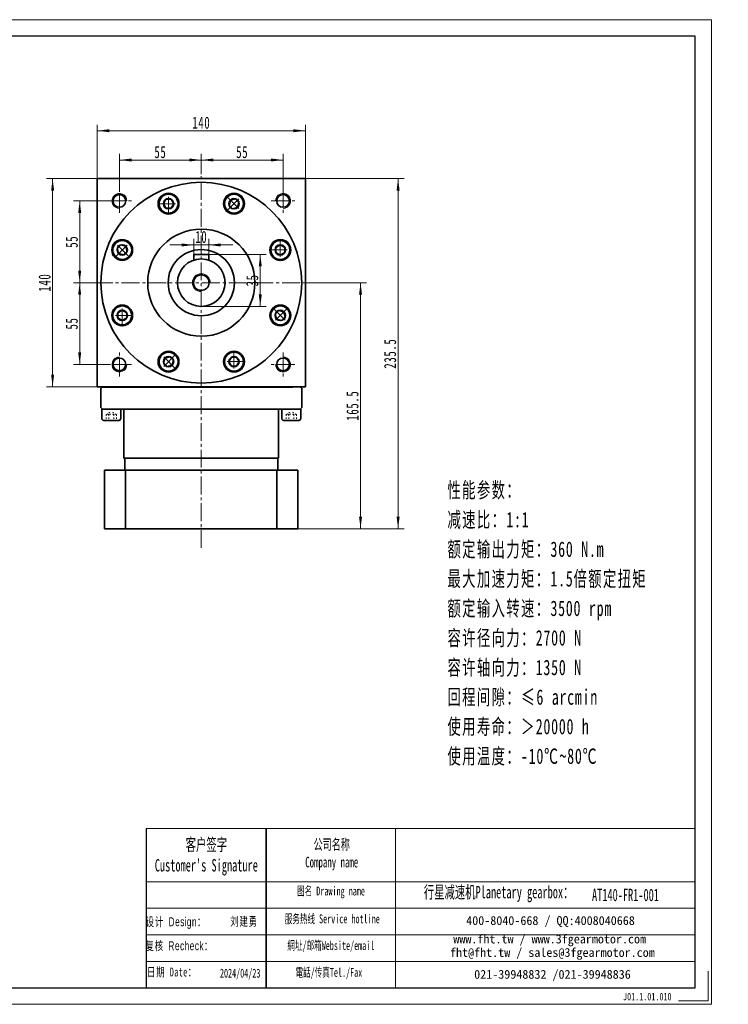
# Model space of a CAD drawing. Header units: millimetres. Extents: x 1604 to 2557, y 253 to 915.
# Tile 3 of 3: x 2081 to 2557, y 253 to 915. Entities that reach past the tile are written whole.
import ezdxf

# ---------------------------------------------------------------- set-up
doc = ezdxf.new("R2010")
doc.units = ezdxf.units.MM
doc.set_wipeout_variables(frame=1)
doc.linetypes.add('点画线', pattern=[18, 12, -2, 2, -2])
doc.linetypes.add('虚线', pattern=[2, 1, -1])
doc.layers.get('0').update_dxf_attribs({"lineweight": 35})
doc.layers.add('6文字层', color=3, linetype='Continuous')
doc.layers.add('7标注层', color=4, linetype='Continuous')
for name, color, linetype, lineweight in [('SLD-0', 7, 'Continuous', 18), ('中心线层', 1, '点画线', 18), ('图框_外框线', 7, 'Continuous', 18), ('尺寸线层', 3, 'Continuous', 18), ('粗实线', 7, 'Continuous', 50), ('粗实线层', 7, 'Continuous', 35), ('虚线层', 6, '虚线', 18)]:
    doc.layers.add(name, color=color, linetype=linetype, lineweight=lineweight)
doc.styles.add('SLDTEXTSTYLE4', font='txt', dxfattribs={"width": 0.611111})
doc.styles.add('标准', font='txt', dxfattribs={"width": 0.667})
doc.styles.add('样式 1', font='txt', dxfattribs={"width": 0.8})
doc.dimstyles.new('a4-1-1.5', dxfattribs={"dimtxt": 4.5, "dimasz": 4.5, "dimexe": 2.25, "dimexo": 0, "dimgap": 0.75, "dimtad": 1, "dimdec": 3, "dimdsep": 46, "dimtxsty": '标准', "dimblk": '_CAXARROW', "dimcen": 0, "dimdle": 9, "dimazin": 2, "dimtfac": 0.707107, "dimtdec": 3, "dimtix": 1, "dimtmove": 2, "dimatfit": 3, "dimfxl": 0, "dimfrac": 2, "dimtolj": 1, "dimarcsym": 0})

# ---------------------------------------------------------------- blocks, each defined once
blk = doc.blocks.new('*X13')
at = {"layer": '尺寸线层', "linetype": 'Continuous'}
for points in [[(2132.82, 840.62), (2140.92, 841.63), (2140.92, 839.6)], [(2272.82, 840.62), (2264.72, 841.63), (2264.72, 839.6)]]:
    blk.add_hatch(color=0, dxfattribs=at).paths.add_polyline_path(points, flags=0)
at = {"layer": '尺寸线层', "color": 0, "linetype": 'Continuous'}
for p, q in [((2132.82, 808.42), (2132.82, 844.67)), ((2272.82, 808.42), (2272.82, 844.67)), ((2132.82, 840.62), (2272.82, 840.62))]:
    blk.add_line(p, q, dxfattribs=at)
at = {"layer": '尺寸线层', "color": 0, "insert": (2202.82, 845.97), "char_height": 8.1, "width": 21.529, "attachment_point": 5, "line_spacing_factor": 1.15057, "style": '标准'}
blk.add_mtext('\\T1.1;140', dxfattribs=at)
blk = doc.blocks.new('_CAXARROW')
blk.add_hatch(color=0).paths.add_polyline_path([(0, 0), (-1, 0.125), (-1, -0.125)], flags=0)
blk = doc.blocks.new('*X14')
at = {"layer": '尺寸线层', "linetype": 'Continuous'}
for points in [[(2147.82, 820.93), (2155.92, 819.92), (2155.92, 821.94)], [(2202.82, 820.93), (2194.72, 819.92), (2194.72, 821.94)]]:
    blk.add_hatch(color=0, dxfattribs=at).paths.add_polyline_path(points, flags=0)
at = {"layer": '尺寸线层', "color": 0, "linetype": 'Continuous'}
for p, q in [((2147.82, 801.42), (2147.82, 824.98)), ((2202.82, 811.42), (2202.82, 824.98)), ((2202.82, 820.93), (2147.82, 820.93))]:
    blk.add_line(p, q, dxfattribs=at)
at = {"layer": '尺寸线层', "color": 0, "insert": (2175.32, 826.2), "char_height": 8.1, "width": 16.2, "attachment_point": 5, "line_spacing_factor": 1.15057, "style": '标准'}
blk.add_mtext('\\T1.1;55', dxfattribs=at)
blk = doc.blocks.new('*X15')
at = {"layer": '尺寸线层', "linetype": 'Continuous'}
for points in [[(2202.82, 820.93), (2210.92, 821.94), (2210.92, 819.92)], [(2257.82, 820.93), (2249.72, 821.94), (2249.72, 819.92)]]:
    blk.add_hatch(color=0, dxfattribs=at).paths.add_polyline_path(points, flags=0)
at = {"layer": '尺寸线层', "color": 0, "linetype": 'Continuous'}
for p, q in [((2202.82, 811.42), (2202.82, 824.98)), ((2257.82, 801.42), (2257.82, 824.98)), ((2202.82, 820.93), (2257.82, 820.93))]:
    blk.add_line(p, q, dxfattribs=at)
at = {"layer": '尺寸线层', "color": 0, "insert": (2230.32, 826.2), "char_height": 8.1, "width": 16.2, "attachment_point": 5, "line_spacing_factor": 1.15057, "style": '标准'}
blk.add_mtext('\\T1.1;55', dxfattribs=at)
blk = doc.blocks.new('*X16')
at = {"layer": '尺寸线层', "linetype": 'Continuous'}
for points in [[(2121.08, 793.42), (2120.07, 785.32), (2122.09, 785.32)], [(2121.08, 738.42), (2120.07, 746.52), (2122.09, 746.52)]]:
    blk.add_hatch(color=0, dxfattribs=at).paths.add_polyline_path(points, flags=0)
at = {"layer": '尺寸线层', "color": 0, "linetype": 'Continuous'}
for p, q in [((2139.82, 793.42), (2117.03, 793.42)), ((2121.08, 738.42), (2121.08, 793.42)), ((2131.26, 738.42), (2117.03, 738.42))]:
    blk.add_line(p, q, dxfattribs=at)
at = {"layer": '尺寸线层', "color": 0, "insert": (2115.81, 765.92), "char_height": 8.1, "width": 16.2, "attachment_point": 5, "rotation": 90, "line_spacing_factor": 1.15057, "style": '标准'}
blk.add_mtext('\\T1.1;55', dxfattribs=at)
blk = doc.blocks.new('*X17')
at = {"layer": '尺寸线层', "linetype": 'Continuous'}
for points in [[(2121.08, 738.42), (2122.09, 730.32), (2120.07, 730.32)], [(2121.08, 683.42), (2122.09, 691.52), (2120.07, 691.52)]]:
    blk.add_hatch(color=0, dxfattribs=at).paths.add_polyline_path(points, flags=0)
at = {"layer": '尺寸线层', "color": 0, "linetype": 'Continuous'}
for p, q in [((2131.26, 738.42), (2117.03, 738.42)), ((2121.08, 738.42), (2121.08, 683.42)), ((2139.82, 683.42), (2117.03, 683.42))]:
    blk.add_line(p, q, dxfattribs=at)
at = {"layer": '尺寸线层', "color": 0, "insert": (2115.81, 710.92), "char_height": 8.1, "width": 16.2, "attachment_point": 5, "rotation": 90, "line_spacing_factor": 1.15057, "style": '标准'}
blk.add_mtext('\\T1.1;55', dxfattribs=at)
blk = doc.blocks.new('*X18')
at = {"layer": '尺寸线层', "linetype": 'Continuous'}
for points in [[(2102.89, 808.42), (2103.9, 800.32), (2101.88, 800.32)], [(2102.89, 668.42), (2103.9, 676.52), (2101.88, 676.52)]]:
    blk.add_hatch(color=0, dxfattribs=at).paths.add_polyline_path(points, flags=0)
at = {"layer": '尺寸线层', "color": 0, "linetype": 'Continuous'}
for p, q in [((2132.82, 808.42), (2098.84, 808.42)), ((2102.89, 808.42), (2102.89, 668.42)), ((2135.69, 668.42), (2098.84, 668.42))]:
    blk.add_line(p, q, dxfattribs=at)
at = {"layer": '尺寸线层', "color": 0, "insert": (2097.53, 738.42), "char_height": 8.1, "width": 21.529, "attachment_point": 5, "rotation": 90, "line_spacing_factor": 1.15057, "style": '标准'}
blk.add_mtext('\\T1.1;140', dxfattribs=at)
blk = doc.blocks.new('*X19')
at = {"layer": '尺寸线层', "linetype": 'Continuous'}
for points in [[(2309.91, 738.42), (2310.92, 730.32), (2308.9, 730.32)], [(2309.91, 572.92), (2310.92, 581.02), (2308.9, 581.02)]]:
    blk.add_hatch(color=0, dxfattribs=at).paths.add_polyline_path(points, flags=0)
at = {"layer": '尺寸线层', "color": 0, "linetype": 'Continuous'}
for p, q in [((2271.57, 738.42), (2313.96, 738.42)), ((2309.91, 738.42), (2309.91, 572.92)), ((2267.82, 572.92), (2313.96, 572.92))]:
    blk.add_line(p, q, dxfattribs=at)
at = {"layer": '尺寸线层', "color": 0, "insert": (2304.55, 655.67), "char_height": 8.1, "width": 37.4509, "attachment_point": 5, "rotation": 90, "line_spacing_factor": 1.15057, "style": '标准'}
blk.add_mtext('\\T1.1;165.5', dxfattribs=at)
blk = doc.blocks.new('*X20')
at = {"layer": '尺寸线层', "linetype": 'Continuous'}
for points in [[(2335.16, 808.42), (2334.14, 800.32), (2336.17, 800.32)], [(2335.16, 572.92), (2334.14, 581.02), (2336.17, 581.02)]]:
    blk.add_hatch(color=0, dxfattribs=at).paths.add_polyline_path(points, flags=0)
at = {"layer": '尺寸线层', "color": 0, "linetype": 'Continuous'}
for p, q in [((2272.82, 808.42), (2339.21, 808.42)), ((2335.16, 572.92), (2335.16, 808.42)), ((2267.82, 572.92), (2339.21, 572.92))]:
    blk.add_line(p, q, dxfattribs=at)
at = {"layer": '尺寸线层', "color": 0, "insert": (2329.8, 690.67), "char_height": 8.1, "width": 37.8014, "attachment_point": 5, "rotation": 90, "line_spacing_factor": 1.15057, "style": '标准'}
blk.add_mtext('\\T1.1;235.5', dxfattribs=at)
blk = doc.blocks.new('*X21')
at = {"layer": '中心线层', "linetype": '点画线', "lineweight": 18}
for p, q in [((0, -7.37), (0, 7.37)), ((-7.37, 0), (7.37, 0))]:
    blk.add_line(p, q, dxfattribs=at)
at = {"layer": '粗实线层'}
for p, q in [((-3.46, 0), (-1.73, 3)), ((-3.46, 0), (-1.73, -3)), ((-1.73, 3), (1.73, 3)), ((3.46, 0), (1.73, 3)), ((3.46, 0), (1.73, 3)), ((3.46, 0), (1.73, -3)), ((-1.73, -3), (1.73, -3))]:
    blk.add_line(p, q, dxfattribs=at)
blk.add_circle((0, 0), 3.46, dxfattribs=at)
for start, end in [(0, 180), (180, 360)]:
    blk.add_arc((0, 0), 6.37, start, end, dxfattribs=at)
blk = doc.blocks.new('*X38')
at = {"layer": '尺寸线层', "linetype": 'Continuous'}
for points in [[(2242.5, 757.42), (2243.51, 749.32), (2241.48, 749.32)], [(2242.5, 722.42), (2243.51, 730.52), (2241.48, 730.52)]]:
    blk.add_hatch(color=0, dxfattribs=at).paths.add_polyline_path(points, flags=0)
at = {"layer": '尺寸线层', "color": 0, "linetype": 'Continuous'}
for p, q in [((2207.82, 757.42), (2246.55, 757.42)), ((2242.5, 757.42), (2242.5, 722.42)), ((2202.82, 722.42), (2246.55, 722.42))]:
    blk.add_line(p, q, dxfattribs=at)
at = {"layer": '尺寸线层', "color": 0, "insert": (2237.14, 739.92), "char_height": 8.1, "width": 16.2, "attachment_point": 5, "rotation": 90, "line_spacing_factor": 1.15057, "style": '标准'}
blk.add_mtext('\\T1.1;35', dxfattribs=at)
blk = doc.blocks.new('*X39')
at = {"layer": '尺寸线层', "linetype": 'Continuous'}
for points in [[(2197.82, 763.79), (2189.72, 762.78), (2189.72, 764.8)], [(2207.82, 763.79), (2215.92, 762.78), (2215.92, 764.8)]]:
    blk.add_hatch(color=0, dxfattribs=at).paths.add_polyline_path(points, flags=0)
at = {"layer": '尺寸线层', "color": 0, "linetype": 'Continuous'}
for p, q in [((2224.02, 763.79), (2181.62, 763.79)), ((2197.82, 757.42), (2197.82, 767.84)), ((2207.82, 757.42), (2207.82, 767.84))]:
    blk.add_line(p, q, dxfattribs=at)
at = {"layer": '尺寸线层', "color": 0, "insert": (2202.82, 769.15), "char_height": 8.1, "width": 16.2, "attachment_point": 5, "line_spacing_factor": 1.15057, "style": '标准'}
blk.add_mtext('\\T1.1;10', dxfattribs=at)

msp = doc.modelspace()

# ---------------------------------------------------------------- linework, layer by layer
msp.add_line((2246.4738, 371.2417), (2246.4738, 264.1943))
at = {"color": 7, "linetype": 'Continuous', "lineweight": 0}
for centre, start, end in [((2147.8241, 793.4212), 0, 195), ((2257.8241, 793.4212), 270, 105), ((2147.8241, 683.4212), 90, 285), ((2257.8241, 683.4212), 180, 15)]:
    msp.add_arc(centre, 5, start, end, dxfattribs=at)
at = {"layer": '7标注层', "color": 0}
msp.add_line((2165.7233, 371.2417), (2165.7233, 264.2126), dxfattribs=at)
at = {"layer": '中心线层'}
for p, q in [((2202.8241, 560.0317), (2202.8241, 811.4212)), ((2147.8241, 785.4212), (2147.8241, 801.4212)), ((2257.8241, 801.4212), (2257.8241, 785.4212)), ((2139.8241, 793.4212), (2155.8241, 793.4212)), ((2249.8241, 793.4212), (2265.8241, 793.4212)), ((2131.2581, 738.4212), (2271.5741, 738.4212)), ((2147.8241, 675.4212), (2147.8241, 691.4212)), ((2257.8241, 691.4212), (2257.8241, 675.4212)), ((2155.8241, 683.4212), (2139.8241, 683.4212)), ((2265.8241, 683.4212), (2249.8241, 683.4212))]:
    msp.add_line(p, q, dxfattribs=at)
at = {"layer": '图框_外框线'}
for p, q in [((2165.7233, 371.2417), (2246.4738, 371.2417)), ((2246.4738, 371.2417), (2246.4738, 264.2126)), ((2246.4738, 371.2417), (2534.7765, 371.2417)), ((2333.4771, 371.2417), (2333.4771, 264.2126)), ((2165.7233, 335.526), (2246.4738, 335.526)), ((2246.4738, 335.526), (2534.7765, 335.526)), ((2165.7233, 317.6682), (2534.7765, 317.6682)), ((2165.7233, 299.8103), (2534.7765, 299.8103)), ((2165.7233, 281.9525), (2534.7765, 281.9525))]:
    msp.add_line(p, q, dxfattribs=at)
at = {"layer": '图框_外框线', "color": 3}
msp.add_lwpolyline([(2543.6955, 275.3614), (2543.6955, 255.2936), (2523.6277, 255.2936)], dxfattribs=at)
at = {"layer": '粗实线', "color": 0, "lineweight": 40}
msp.add_line((2135.6921, 668.4212), (2264.3241, 668.4212), dxfattribs=at)
msp.add_line((2135.6921, 668.4212), (2264.3241, 668.4212), dxfattribs=at)
at = {"layer": '粗实线层'}
for p, q in [((2132.8241, 668.4212), (2132.8241, 808.4212)), ((2132.8241, 808.4212), (2272.8241, 808.4212)), ((2272.8241, 668.4212), (2272.8241, 808.4212)), ((2207.8241, 757.4212), (2197.8241, 757.4212)), ((2197.8241, 757.4212), (2197.8241, 753.6198)), ((2207.8241, 757.4212), (2207.8241, 753.6198)), ((2136.3241, 668.4212), (2135.3241, 667.4212)), ((2135.3241, 667.4212), (2135.3241, 654.4212)), ((2136.3241, 668.4212), (2147.8241, 668.4212)), ((2270.3241, 667.4212), (2269.3241, 668.4212)), ((2270.3241, 654.4212), (2270.3241, 667.4212)), ((2136.3241, 653.4212), (2135.3241, 654.4212)), ((2148.6891, 653.4212), (2135.9591, 653.4212)), ((2135.9591, 653.4212), (2135.9591, 647.0542)), ((2136.3241, 653.4212), (2269.3241, 653.4212)), ((2148.6891, 647.0542), (2148.6891, 653.4212)), ((2150.8241, 620.4212), (2150.8241, 653.4212)), ((2254.8241, 620.4212), (2254.8241, 653.4212)), ((2256.9591, 653.4212), (2269.6891, 653.4212)), ((2256.9591, 647.0542), (2256.9591, 653.4212)), ((2269.3241, 653.4212), (2270.3241, 654.4212)), ((2269.6891, 653.4212), (2269.6891, 647.0542)), ((2137.2321, 645.7812), (2147.4161, 645.7812)), ((2268.4161, 645.7812), (2258.2321, 645.7812)), ((2150.8241, 620.4212), (2254.8241, 620.4212)), ((2151.3241, 612.4212), (2151.3241, 620.4212)), ((2254.3241, 612.4212), (2254.3241, 620.4212)), ((2267.8241, 612.4212), (2137.8241, 612.4212)), ((2137.8241, 572.9212), (2137.8241, 612.4212)), ((2151.9645, 572.9212), (2151.9645, 612.4212)), ((2253.6837, 572.9212), (2253.6837, 612.4212)), ((2267.8241, 572.9212), (2267.8241, 612.4212)), ((2137.8241, 572.9212), (2267.8241, 572.9212))]:
    msp.add_line(p, q, dxfattribs=at)
msp.add_lwpolyline([(2272.8241, 668.4212), (2132.8241, 668.4212)], dxfattribs=at)
for centre, radius in [((2147.8241, 793.4212), 4.25), ((2180.8108, 791.566), 7), ((2224.8374, 791.566), 7), ((2257.8241, 793.4212), 4.25), ((2202.8241, 738.4212), 36), ((2149.6793, 760.4345), 7), ((2255.969, 760.4345), 7), ((2202.8241, 738.4212), 22.25), ((2202.8241, 738.4212), 16), ((2202.8241, 738.4212), 5.2), ((2149.6793, 716.4078), 7), ((2255.969, 716.4078), 7), ((2180.8108, 685.2763), 7), ((2224.8374, 685.2763), 7), ((2147.8241, 683.4212), 4.25), ((2257.8241, 683.4212), 4.25)]:
    msp.add_circle(centre, radius, dxfattribs=at)
at = {"layer": '粗实线层', "lineweight": 18}
for centre, radius, start, end in [((2147.8241, 793.4212), 5, 0, 271.9231652), ((2257.8241, 793.4212), 5, 270, 181.9231652), ((2202.8241, 738.4212), 6, 0, 270), ((2147.8241, 683.4212), 5, 90, 1.9231652), ((2257.8241, 683.4212), 5, 180, 91.9231652)]:
    msp.add_arc(centre, radius, start, end, dxfattribs=at)
at = {"layer": '粗实线层'}
for centre, start, end in [((2137.2321, 647.0542), 180, 270), ((2147.4161, 647.0542), 270, 0), ((2258.2321, 647.0542), 180, 270), ((2268.4161, 647.0542), 270, 0)]:
    msp.add_arc(centre, 1.273, start, end, dxfattribs=at)
at = {"layer": '虚线层'}
for p, q in [((2138.86, 649.7812), (2142.3241, 651.7812)), ((2138.86, 649.7812), (2138.86, 645.7812)), ((2140.5921, 649.7812), (2140.5921, 645.7812)), ((2145.7882, 649.7812), (2142.3241, 651.7812)), ((2144.0562, 649.7812), (2144.0562, 645.7812)), ((2145.7882, 649.7812), (2145.7882, 645.7812)), ((2259.86, 649.7812), (2263.3241, 651.7812)), ((2259.86, 649.7812), (2259.86, 645.7812)), ((2261.5921, 649.7812), (2261.5921, 645.7812)), ((2266.7882, 649.7812), (2263.3241, 651.7812)), ((2265.0562, 649.7812), (2265.0562, 645.7812)), ((2266.7882, 649.7812), (2266.7882, 645.7812))]:
    msp.add_line(p, q, dxfattribs=at)
for centre, radius, start, end in [((2139.7261, 648.0491), 1.9365, 63.4349488, 116.5650512), ((2142.3241, 643.201), 6.8043, 75.2528669, 104.7471331), ((2144.9222, 648.0491), 1.9365, 63.4349488, 116.5650512), ((2260.7261, 648.0491), 1.9365, 63.4349488, 116.5650512), ((2263.3241, 643.201), 6.8043, 75.2528669, 104.7471331), ((2265.9222, 648.0491), 1.9365, 63.4349488, 116.5650512)]:
    msp.add_arc(centre, radius, start, end, dxfattribs=at)

# ---------------------------------------------------------------- texts
at = {"layer": '6文字层', "insert": (2486.3731, 260.7405), "char_height": 5, "width": 43.304423, "attachment_point": 1, "style": '样式 1'}
msp.add_mtext('J01.1.01.010', dxfattribs=at)
at = {"layer": 'SLD-0', "color": 1, "attachment_point": 2}
for s, insert, char_height, width, style in [("{\\fSimSun|b1|i0|c134|p2;客户签字\\PCustomer's Signature}", (2206.2377, 364.6342), 8.333663, 103.671623, 'SLDTEXTSTYLE4'), ('{\\fSimSun|b1|i0|c134|p2;公司名称\\PCompany name}', (2290.5273, 364.1918), 7.143139, 92.481353, 'SLDTEXTSTYLE4'), ('{\\fSimSun|b1|i0|c134|p2;图名 Drawing name}', (2290.039, 332.2342), 5.952616, 76.12613, 'SLDTEXTSTYLE4'), ('{\\fSimSun|b1|i0|c134|p2;  \\H1.1667x;行星减速机Planetary gearbox\\fSimSun|b0|i0|c134|p2;：}', (2399.7792, 332.6934), 7.143139, 112.344727, 'SLDTEXTSTYLE4'), ('AT140-FR1-001', (2488.0296, 330.7968), 8.333663, 60.648063, 'SLDTEXTSTYLE4'), ('{\\fSimSun|b0|i0|c134|p2;\\T1.1;设计 \\fArial|b0|i0|c0|p34;Design\\fSimSun|b0|i0|c134|p2;：}', (2185.7949, 311.6011), 6, 65.542373, '标准'), ('{\\fSimSun|b0|i0|c134|p2;\\T1.1;刘建勇}', (2231.6495, 311.8369), 6, 31.971711, '标准'), ('{\\fSimSun|b1|i0|c134|p2;服务热线 Service hotline}', (2290.8831, 313.5163), 5.952616, 84.811822, 'SLDTEXTSTYLE4'), ('{\\fSimSun|b0|i0|c134|p2;\\T1.1;复核 \\fArial|b0|i0|c0|p34;Recheck\\fSimSun|b0|i0|c134|p2;：}', (2188.082, 295.4304), 6, 82.472229, '标准'), ('{\\fSimSun|b1|i0|c134|p2;網址/邮箱Website/email}', (2289.9562, 295.582), 5.952616, 88.281124, 'SLDTEXTSTYLE4'), ('{\\T1.1;日期 Date：}', (2183.0903, 277.7854), 6, 68.71347, '标准'), ('{\\fSimSun|b1|i0|c134|p2;電話/传真Tel./Fax}', (2288.6226, 277.5079), 5.952616, 89.342887, 'SLDTEXTSTYLE4'), ('2024/04/23', (2228.986, 277.0169), 6, 31.971711, '标准')]:
    msp.add_mtext(s, dxfattribs=dict(at, insert=insert, char_height=char_height, width=width, style=style))
at = {"layer": 'SLD-0', "color": 1, "char_height": 5.952616, "attachment_point": 2}
for s, insert, width in [('{\\fSimSun|b1|i0|c134|p2;400-8040-668 / QQ:4008040668}', (2437.6174, 312.3789), 173.312858), ('{\\fSimSun|b1|i0|c134|p2;www.fht.tw / www.3fgearmotor.com }', (2437.0685, 299.9804), 173.50796), ('{\\fSimSun|b1|i0|c134|p2;fht@fht.tw / sales@3fgearmotor.com }', (2438.8826, 290.9162), 173.50796), ('{\\fSimSun|b1|i0|c134|p2;021-39948832 /021-39948836 }', (2438.9449, 276.2064), 132.486453)]:
    msp.add_mtext(s, dxfattribs=dict(at, insert=insert, width=width))
at = {"layer": '尺寸线层', "insert": (2368.3319, 604.1394), "char_height": 7.2576, "width": 179.472973, "attachment_point": 1, "line_spacing_factor": 1.15057, "style": '标准'}
msp.add_mtext('{\\H1.42857x;\\T1.1;性能参数：\\P减速比：1:1\\P额定输出力矩：360 N.m\\P最大加速力矩：1.5倍额定扭矩\\P额定输入转速：3500 rpm\\P容许径向力：2700 N\\P容许轴向力：1350 N\\P回程间隙：≤6 arcmin\\P使用寿命：＞20000 h\\P使用温度：-10℃~80℃}', dxfattribs=at)

# ---------------------------------------------------------------- dimensions: what is measured, and where the dimension line sits
at = {"layer": '尺寸线层'}
for base, p1, p2, picture, middle in [((2272.8241, 840.6172), (2132.8241, 808.4212), (2272.8241, 808.4212), '*X13', (2202.8241, 845.9734)), ((2147.8241, 820.9279), (2202.8241, 811.4212), (2147.8241, 801.4212), '*X14', (2175.3241, 826.1965)), ((2257.8241, 820.9279), (2202.8241, 811.4212), (2257.8241, 801.4212), '*X15', (2230.3241, 826.1965)), ((2197.8241, 763.79), (2207.8241, 757.4212), (2197.8241, 757.4212), '*X39', (2202.8241, 769.1462))]:
    dim = msp.add_linear_dim(base=base, p1=p1, p2=p2, dimstyle='a4-1-1.5', override={"dimsah": 1, "dimtfill": 1, "dimtzin": 8}, dxfattribs=at)
    dim.commit()
    dim.dimension.update_dxf_attribs({"geometry": picture, "text_midpoint": middle, "dimtype": 160})
for base, p1, p2, angle, picture, middle in [((2102.8901, 668.4212), (2132.8241, 808.4212), (2135.6921, 668.4212), 270, '*X18', (2097.5339, 738.4212)), ((2335.1555, 808.4212), (2267.8241, 572.9212), (2272.8241, 808.4212), 90, '*X20', (2329.7993, 690.6712)), ((2121.0799, 793.4212), (2131.2581, 738.4212), (2139.8241, 793.4212), 90, '*X16', (2115.8113, 765.9212)), ((2121.0799, 683.4212), (2131.2581, 738.4212), (2139.8241, 683.4212), 270, '*X17', (2115.8113, 710.9212)), ((2309.9105, 572.9212), (2271.5741, 738.4212), (2267.8241, 572.9212), 270, '*X19', (2304.5543, 655.6712))]:
    dim = msp.add_linear_dim(base=base, p1=p1, p2=p2, angle=angle, dimstyle='a4-1-1.5', override={"dimsah": 1, "dimtfill": 1, "dimtzin": 8}, dxfattribs=at)
    dim.commit()
    dim.dimension.update_dxf_attribs({"geometry": picture, "text_midpoint": middle, "dimtype": 160})

# ---------------------------------------------------------------- next in the draw order: wipeouts: each hides what was drawn before it
msp.add_wipeout([(2187.1848, 791.5442), (2187.1042, 792.5544), (2187.1042, 792.5544), (2186.5741, 794.2649), (2185.5885, 795.7601), (2184.2254, 796.9215), (2182.5928, 797.6573), (2180.8198, 797.9092), (2180.8198, 797.9092), (2179.0469, 797.6573), (2177.4142, 796.9215), (2176.0512, 795.7601), (2175.0656, 794.2649), (2174.5355, 792.5544), (2174.5355, 792.5544), (2174.4548, 791.5442), (2174.4548, 791.5442), (2174.6717, 789.8968), (2175.3076, 788.3617), (2176.3191, 787.0435), (2177.6373, 786.032), (2179.1725, 785.3961), (2180.8198, 785.1792), (2180.8198, 785.1792), (2182.7867, 785.4908), (2184.5611, 786.3948), (2185.9692, 787.803), (2186.8733, 789.5773)]).dxf.layer = '粗实线层'

# ---------------------------------------------------------------- next in the draw order: linework, layer by layer
at = {"layer": '粗实线层'}
msp.add_circle((2202.8241, 738.4212), 67.5, dxfattribs=at)

# ---------------------------------------------------------------- next in the draw order: block references
msp.add_blockref('*X21', (2180.8198, 791.5442), dxfattribs=at)

# ---------------------------------------------------------------- next in the draw order: wipeouts: each hides what was drawn before it
for points in [[(2229.3292, 787.0435), (2229.9864, 787.8148), (2229.9864, 787.8148), (2230.8211, 789.3992), (2231.1814, 791.1533), (2231.0389, 792.9384), (2230.4047, 794.6132), (2229.3292, 796.045), (2229.3292, 796.045), (2227.8974, 797.1205), (2226.2226, 797.7547), (2224.4375, 797.8972), (2222.6834, 797.5369), (2221.099, 796.7022), (2221.099, 796.7022), (2220.3277, 796.045), (2220.3277, 796.045), (2219.3162, 794.7267), (2218.6803, 793.1916), (2218.4634, 791.5442), (2218.6803, 789.8968), (2219.3162, 788.3617), (2220.3277, 787.0435), (2220.3277, 787.0435), (2221.9388, 785.873), (2223.8327, 785.2576), (2225.8241, 785.2576), (2227.7181, 785.873)], [(2154.2018, 764.9262), (2153.4305, 765.5834), (2153.4305, 765.5834), (2151.8461, 766.4181), (2150.092, 766.7784), (2148.3069, 766.6359), (2146.6321, 766.0017), (2145.2003, 764.9262), (2145.2003, 764.9262), (2144.1248, 763.4944), (2143.4906, 761.8196), (2143.3481, 760.0346), (2143.7084, 758.2804), (2144.5431, 756.696), (2144.5431, 756.696), (2145.2003, 755.9247), (2145.2003, 755.9247), (2146.5186, 754.9132), (2148.0537, 754.2773), (2149.7011, 754.0605), (2151.3484, 754.2773), (2152.8836, 754.9132), (2154.2018, 755.9247), (2154.2018, 755.9247), (2155.3723, 757.5358), (2155.9877, 759.4298), (2155.9877, 761.4212), (2155.3723, 763.3151)], [(2255.9472, 754.0605), (2256.9574, 754.1411), (2256.9574, 754.1411), (2258.6679, 754.6712), (2260.163, 755.6568), (2261.3245, 757.0199), (2262.0603, 758.6525), (2262.3122, 760.4255), (2262.3122, 760.4255), (2262.0603, 762.1984), (2261.3245, 763.8311), (2260.163, 765.1941), (2258.6679, 766.1797), (2256.9574, 766.7098), (2256.9574, 766.7098), (2255.9472, 766.7905), (2255.9472, 766.7905), (2254.2998, 766.5736), (2252.7647, 765.9377), (2251.4465, 764.9262), (2250.435, 763.608), (2249.7991, 762.0728), (2249.5822, 760.4255), (2249.5822, 760.4255), (2249.8937, 758.4586), (2250.7978, 756.6842), (2252.206, 755.2761), (2253.9803, 754.372)], [(2149.7011, 722.7819), (2148.6909, 722.7012), (2148.6909, 722.7012), (2146.9804, 722.1711), (2145.4852, 721.1855), (2144.3238, 719.8225), (2143.588, 718.1898), (2143.3361, 716.4169), (2143.3361, 716.4169), (2143.588, 714.6439), (2144.3238, 713.0113), (2145.4852, 711.6482), (2146.9804, 710.6626), (2148.6909, 710.1325), (2148.6909, 710.1325), (2149.7011, 710.0519), (2149.7011, 710.0519), (2151.3484, 710.2687), (2152.8836, 710.9046), (2154.2018, 711.9161), (2155.2133, 713.2344), (2155.8492, 714.7695), (2156.0661, 716.4169), (2156.0661, 716.4169), (2155.7545, 718.3838), (2154.8505, 720.1581), (2153.4423, 721.5663), (2151.668, 722.4703)], [(2251.4465, 711.9161), (2252.2178, 711.2589), (2252.2178, 711.2589), (2253.8022, 710.4242), (2255.5563, 710.0639), (2257.3414, 710.2064), (2259.0161, 710.8406), (2260.4479, 711.9161), (2260.4479, 711.9161), (2261.5235, 713.3479), (2262.1576, 715.0227), (2262.3002, 716.8078), (2261.9399, 718.5619), (2261.1052, 720.1463), (2261.1052, 720.1463), (2260.4479, 720.9176), (2260.4479, 720.9176), (2259.1297, 721.9291), (2257.5946, 722.565), (2255.9472, 722.7819), (2254.2998, 722.565), (2252.7647, 721.9291), (2251.4465, 720.9176), (2251.4465, 720.9176), (2250.2759, 719.3065), (2249.6606, 717.4126), (2249.6606, 715.4212), (2250.2759, 713.5272)], [(2176.3191, 689.7988), (2175.6619, 689.0275), (2175.6619, 689.0275), (2174.8272, 687.4431), (2174.4668, 685.689), (2174.6094, 683.9039), (2175.2436, 682.2292), (2176.3191, 680.7974), (2176.3191, 680.7974), (2177.7509, 679.7218), (2179.4256, 679.0877), (2181.2107, 678.9451), (2182.9649, 679.3054), (2184.5492, 680.1401), (2184.5492, 680.1401), (2185.3206, 680.7974), (2185.3206, 680.7974), (2186.3321, 682.1156), (2186.968, 683.6507), (2187.1848, 685.2981), (2186.968, 686.9455), (2186.3321, 688.4806), (2185.3206, 689.7988), (2185.3206, 689.7988), (2183.7095, 690.9693), (2181.8155, 691.5847), (2179.8241, 691.5847), (2177.9302, 690.9693)], [(2218.4634, 685.2981), (2218.5441, 684.2879), (2218.5441, 684.2879), (2219.0742, 682.5774), (2220.0598, 681.0823), (2221.4228, 679.9208), (2223.0555, 679.185), (2224.8284, 678.9331), (2224.8284, 678.9331), (2226.6014, 679.185), (2228.234, 679.9208), (2229.5971, 681.0823), (2230.5827, 682.5774), (2231.1128, 684.2879), (2231.1128, 684.2879), (2231.1934, 685.2981), (2231.1934, 685.2981), (2230.9765, 686.9455), (2230.3407, 688.4806), (2229.3292, 689.7988), (2228.0109, 690.8103), (2226.4758, 691.4462), (2224.8284, 691.6631), (2224.8284, 691.6631), (2222.8615, 691.3516), (2221.0872, 690.4475), (2219.679, 689.0393), (2218.775, 687.265)]]:
    msp.add_wipeout(points).dxf.layer = '粗实线层'

# ---------------------------------------------------------------- next in the draw order: linework, layer by layer
at = {"layer": '图框_外框线', "color": 3}
msp.add_lwpolyline([(1609.4241, 253.0638), (2545.9253, 253.0638), (2545.9253, 915.304), (1609.4241, 915.304)], close=True, dxfattribs=at)
at = {"layer": '图框_外框线', "color": 3, "lineweight": 25}
msp.add_lwpolyline([(1665.1682, 264.2126), (2534.7765, 264.2126), (2534.7765, 904.1551), (1665.1682, 904.1551)], close=True, dxfattribs=at)

# ---------------------------------------------------------------- next in the draw order: block references
at = {"layer": '粗实线层'}
for p, rotation in [((2224.8284, 791.5442), 315.0000000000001), ((2149.7011, 760.4255), 45.00000000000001), ((2255.9472, 760.4255), 270), ((2149.7011, 716.4169), 90), ((2255.9472, 716.4169), 225.0000000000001), ((2180.8198, 685.2981), 135.0000000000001), ((2224.8284, 685.2981), 180)]:
    msp.add_blockref('*X21', p, dxfattribs=dict(at, rotation=rotation))

# ---------------------------------------------------------------- next in the draw order: dimensions: what is measured, and where the dimension line sits
at = {"layer": '尺寸线层'}
dim = msp.add_linear_dim(base=(2242.4957, 722.4212), p1=(2207.8241, 757.4212), p2=(2202.8241, 722.4212), angle=270, dimstyle='a4-1-1.5', override={"dimsah": 1, "dimtfill": 1, "dimtzin": 8}, dxfattribs=at)
dim.commit()
dim.dimension.update_dxf_attribs({"geometry": '*X38', "text_midpoint": (2237.1395, 739.9212), "dimtype": 160})

doc.saveas('drawing.dxf')
